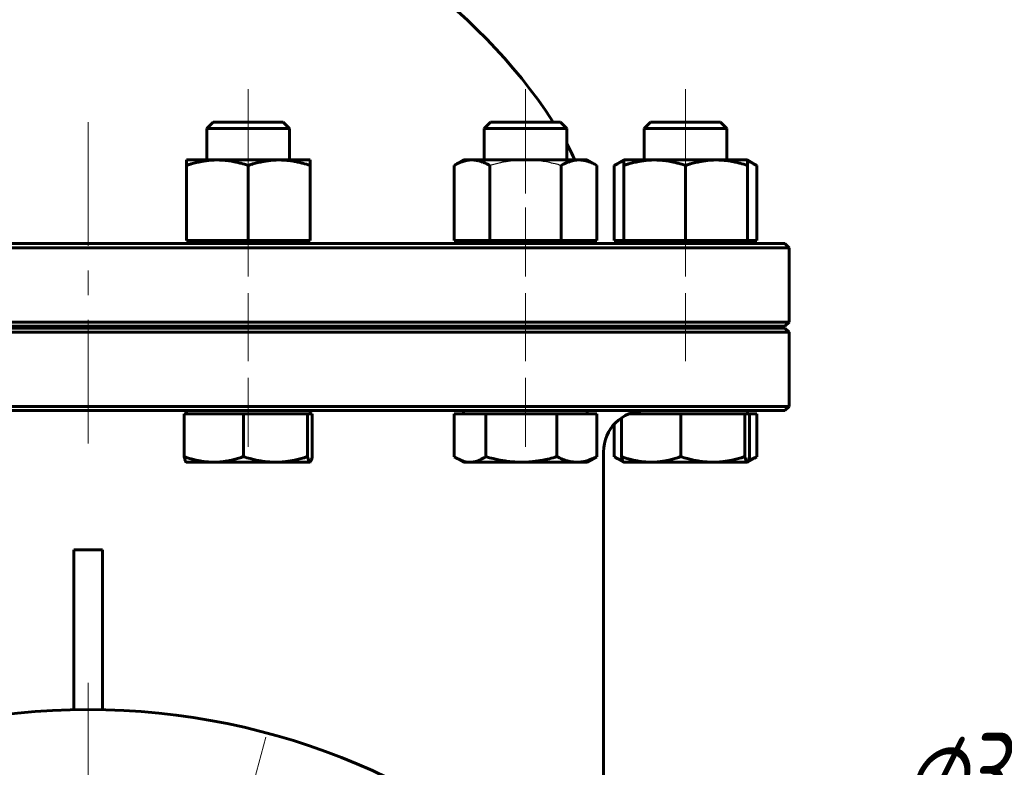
# Model space of a CAD drawing. Header units: millimetres. Extents: x 0 to 594, y 0 to 420.
# Tile 14 of 23: x 411 to 470, y 213 to 258. Entities that reach past the tile are written whole.
import ezdxf

# ---------------------------------------------------------------- set-up
doc = ezdxf.new("R2010")
doc.units = ezdxf.units.MM
for name, pattern in [('K5LT-1', [0]), ('K5LT_AXLED', [12, 7.5, -1.5, 1.5, -1.5]), ('K5LT_BASIC', [0]), ('K5LT_THIN', [0])]:
    doc.linetypes.add(name, pattern=pattern)
doc.layers.add('Системный слой', color=7, linetype='Continuous')
doc.layers.add('Системный слой (1)', color=7, linetype='Continuous', true_color=0x6c6c6c)
doc.styles.add('KDIMTEXTSTYLE', font='txt', dxfattribs={"width": 0.96, "oblique": 15, "height": 5})
doc.styles.add('KTEXTSTYLE', font='txt', dxfattribs={"width": 0.96, "height": 5})
doc.dimstyles.new('KDIMSTYLE (0.25)', dxfattribs={"dimtxt": 5, "dimasz": 1, "dimexe": 2, "dimexo": 0, "dimgap": 1, "dimtad": 1, "dimlfac": 4, "dimtxsty": 'KDIMTEXTSTYLE', "dimsah": 1, "dimcen": 0, "dimdle": 1, "dimadec": 0, "dimazin": 0, "dimtfac": 0.667, "dimtmove": 0, "dimatfit": 3, "dimfxl": 1, "dimtvp": 1, "dimtolj": 1, "dimtzin": 0, "dimarcsym": 0})

# ---------------------------------------------------------------- blocks, each defined once
blk = doc.blocks.new('U54')
at = {"layer": 'Системный слой (1)', "color": 143, "linetype": 'K5LT_BASIC', "lineweight": 60, "true_color": 0x33acca}
for start, end in [(102.83957, 146.69229), (33.30771, 77.16043)]:
    blk.add_arc((414.887, 233.733), 33.75, start, end, dxfattribs=at)
blk = doc.blocks.new('U58')
at = {"layer": 'Системный слой (1)', "color": 143, "linetype": 'K5LT_BASIC', "lineweight": 60, "true_color": 0x33acca}
for p, q in [((454.851, 231.642), (454.857, 231.642)), ((454.857, 231.642), (454.862, 231.644)), ((454.862, 231.644), (454.868, 231.646)), ((454.868, 231.646), (454.892, 231.671)), ((454.892, 231.671), (454.934, 231.757)), ((454.934, 231.757), (454.977, 231.902)), ((454.977, 231.902), (454.995, 231.977))]:
    blk.add_line(p, q, dxfattribs=at)
blk = doc.blocks.new('U61')
at = {"layer": 'Системный слой (1)', "color": 143, "linetype": 'K5LT_BASIC', "lineweight": 60, "true_color": 0x33acca}
for p, q in [((455.045, 249.826), (454.86, 249.89)), ((455.238, 249.74), (455.045, 249.826)), ((455.44, 249.632), (455.238, 249.74))]:
    blk.add_line(p, q, dxfattribs=at)
blk = doc.blocks.new('U63')
at = {"layer": 'Системный слой (1)', "color": 143, "linetype": 'K5LT_BASIC', "lineweight": 60, "true_color": 0x33acca}
for p, q in [((454.936, 231.764), (455.095, 231.822)), ((455.095, 231.822), (455.26, 231.893)), ((455.26, 231.893), (455.43, 231.977))]:
    blk.add_line(p, q, dxfattribs=at)
blk = doc.blocks.new('U64')
at = {"layer": 'Системный слой (1)', "color": 143, "linetype": 'K5LT_BASIC', "lineweight": 60, "true_color": 0x33acca}
for p, q in [((446.981, 249.74), (446.779, 249.632)), ((447.174, 249.826), (446.981, 249.74)), ((447.36, 249.89), (447.174, 249.826))]:
    blk.add_line(p, q, dxfattribs=at)
blk = doc.blocks.new('U65')
at = {"layer": 'Системный слой (1)', "color": 143, "linetype": 'K5LT_BASIC', "lineweight": 60, "true_color": 0x33acca}
for p, q in [((440.226, 252.267), (439.287, 252.267)), ((443.52, 252.267), (440.226, 252.267))]:
    blk.add_line(p, q, dxfattribs=at)
blk = doc.blocks.new('U66')
at = {"layer": 'Системный слой (1)', "color": 143, "linetype": 'K5LT_BASIC', "lineweight": 60, "true_color": 0x33acca}
for p, q in [((422.694, 252.267), (422.476, 252.267)), ((426.71, 252.267), (422.694, 252.267))]:
    blk.add_line(p, q, dxfattribs=at)
blk = doc.blocks.new('U67')
at = {"layer": 'Системный слой (1)', "color": 143, "linetype": 'K5LT_BASIC', "lineweight": 60, "true_color": 0x33acca}
for p, q in [((428.335, 231.642), (428.34, 231.642)), ((428.34, 231.642), (428.346, 231.644)), ((428.346, 231.644), (428.351, 231.646)), ((428.351, 231.646), (428.376, 231.671)), ((428.376, 231.671), (428.417, 231.757)), ((428.417, 231.757), (428.461, 231.902)), ((428.461, 231.902), (428.479, 231.977))]:
    blk.add_line(p, q, dxfattribs=at)
blk = doc.blocks.new('U68')
at = {"layer": 'Системный слой (1)', "color": 143, "linetype": 'K5LT_BASIC', "lineweight": 60, "true_color": 0x33acca}
for p, q in [((446.789, 231.977), (446.837, 231.946)), ((446.837, 231.946), (446.884, 231.917)), ((446.884, 231.917), (446.93, 231.889)), ((446.93, 231.889), (447.058, 231.821)), ((447.058, 231.821), (447.181, 231.764)), ((447.181, 231.764), (447.301, 231.718))]:
    blk.add_line(p, q, dxfattribs=at)
blk = doc.blocks.new('U72')
at = {"layer": 'Системный слой (1)', "color": 143, "linetype": 'K5LT_BASIC', "lineweight": 60, "true_color": 0x33acca}
for p, q in [((450.969, 252.267), (448.993, 252.267)), ((453.226, 252.267), (450.969, 252.267))]:
    blk.add_line(p, q, dxfattribs=at)
blk = doc.blocks.new('U75')
at = {"layer": 'Системный слой (1)', "color": 143, "linetype": 'K5LT_BASIC', "lineweight": 60, "true_color": 0x33acca}
for p, q in [((437.083, 231.977), (437.131, 231.946)), ((437.131, 231.946), (437.178, 231.917)), ((437.178, 231.917), (437.225, 231.889)), ((437.225, 231.889), (437.4, 231.797)), ((437.4, 231.797), (437.673, 231.694)), ((437.673, 231.694), (437.937, 231.646)), ((437.937, 231.646), (438.039, 231.642))]:
    blk.add_line(p, q, dxfattribs=at)
blk = doc.blocks.new('U78')
at = {"layer": 'Системный слой (1)', "color": 30, "linetype": 'K5LT_AXLED', "lineweight": 18, "true_color": 0xff8000}
blk.add_line((414.887, 174.767), (414.887, 218.642), dxfattribs=at)
blk = doc.blocks.new('U80')
at = {"layer": 'Системный слой (1)', "color": 30, "linetype": 'K5LT_AXLED', "lineweight": 18, "true_color": 0xff8000}
blk.add_line((424.431, 210.385), (425.661, 214.973), dxfattribs=at)
blk = doc.blocks.new('D3')
at = {"layer": 'Системный слой (1)'}
for points in [[(445.548, 195.264), (449.279, 198.657), (444.797, 196.345), (445.583, 196.09)], [(380.496, 150.876), (384.978, 153.188), (384.192, 153.443), (384.227, 154.269)]]:
    blk.add_hatch(color=7, dxfattribs=at).paths.add_polyline_path(points)
at = {"layer": 'Системный слой (1)', "color": 7, "linetype": 'K5LT_THIN', "lineweight": 18, "true_color": 0xffffff}
for p, q in [((449.279, 198.657), (462.205, 207.636)), ((462.205, 207.636), (479.931, 207.636)), ((380.496, 150.876), (449.279, 198.657)), ((444.797, 196.345), (449.279, 198.657)), ((449.279, 198.657), (445.548, 195.264)), ((445.583, 196.09), (444.797, 196.345)), ((445.548, 195.264), (445.583, 196.09)), ((380.496, 150.876), (384.227, 154.269)), ((384.227, 154.269), (384.192, 153.443)), ((384.192, 153.443), (384.978, 153.188)), ((384.978, 153.188), (380.496, 150.876))]:
    blk.add_line(p, q, dxfattribs=at)
blk.add_wipeout([(464.205, 208.636), (464.205, 216.018), (477.382, 216.018), (477.382, 208.636)]).dxf.layer = 'Системный слой (1)'
at = {"layer": 'Системный слой (1)', "color": 7, "char_height": 5, "attachment_point": 1, "style": 'KTEXTSTYLE'}
for s, insert in [('\\fArial|b0|c204|p34;\\H5.0;\\W1.000;\\Q15;\\fGOST Type AU|b0|i0|c204|p34;\\Q15;\\W0.960;⌀', (464.205, 215.224)), ('\\fArial|b0|c204|p34;\\H5.0;\\W1.000;\\Q15;\\fGOST Type AU|b0|i0|c204|p34;\\Q15;\\W0.960;335', (467.512, 215.224))]:
    blk.add_mtext(s, dxfattribs=dict(at, insert=insert))
blk = doc.blocks.new('KDIMARROW_01')
at = {"layer": 'Системный слой'}
blk.add_hatch(color=0, dxfattribs=at).paths.add_polyline_path([(0, 0), (-5, 0.658), (-4.5, 0), (-5, -0.658)])
at = {"layer": 'Системный слой', "color": 0, "linetype": 'K5LT_THIN', "lineweight": 18}
for p, q in [((-4.5, 0), (-5, 0.658)), ((-5, 0.658), (0, 0)), ((0, 0), (-5, -0.658)), ((-5, -0.658), (-4.5, 0))]:
    blk.add_line(p, q, dxfattribs=at)
at = {"layer": 'Системный слой (1)', "color": 0, "linetype": 'K5LT_THIN', "lineweight": 18}
blk.add_line((414.887, 174.767), (414.637, 174.767), dxfattribs=at)
blk = doc.blocks.new('D5')
at = {"layer": 'Системный слой (1)'}
for points in [[(403.286, 200.807), (400.552, 205.044), (402.096, 200.244), (402.477, 200.977)], [(429.223, 144.489), (427.678, 149.29), (427.297, 148.556), (426.488, 148.726)]]:
    blk.add_hatch(color=7, dxfattribs=at).paths.add_polyline_path(points)
at = {"layer": 'Системный слой (1)', "color": 7, "linetype": 'K5LT_THIN', "lineweight": 18, "true_color": 0xffffff}
for p, q in [((400.552, 205.044), (403.286, 200.807)), ((402.096, 200.244), (400.552, 205.044)), ((400.552, 205.044), (429.223, 144.489)), ((402.477, 200.977), (402.096, 200.244)), ((403.286, 200.807), (402.477, 200.977)), ((427.297, 148.556), (427.678, 149.29)), ((427.678, 149.29), (429.223, 144.489)), ((429.223, 144.489), (426.488, 148.726)), ((426.488, 148.726), (427.297, 148.556)), ((429.223, 144.489), (439.587, 122.6)), ((439.587, 122.6), (458.371, 122.6))]:
    blk.add_line(p, q, dxfattribs=at)
blk.add_wipeout([(441.587, 123.6), (441.587, 130.982), (455.78, 130.982), (455.78, 123.6)]).dxf.layer = 'Системный слой (1)'
at = {"layer": 'Системный слой (1)', "color": 7, "char_height": 5, "attachment_point": 1, "style": 'KTEXTSTYLE'}
for s, insert in [('\\fArial|b0|c204|p34;\\H5.0;\\W1.000;\\Q15;\\fGOST Type AU|b0|i0|c204|p34;\\Q15;\\W0.960;⌀', (441.587, 130.187)), ('\\fArial|b0|c204|p34;\\H5.0;\\W1.000;\\Q15;\\fGOST Type AU|b0|i0|c204|p34;\\Q15;\\W0.960;268', (444.894, 130.187))]:
    blk.add_mtext(s, dxfattribs=dict(at, insert=insert))
blk = doc.blocks.new('D6')
at = {"layer": 'Системный слой (1)'}
for points in [[(396.79, 183.306), (391.939, 184.685), (396.268, 182.097), (396.07, 182.9)], [(437.836, 164.848), (433.507, 167.436), (433.705, 166.633), (432.985, 166.228)]]:
    blk.add_hatch(color=7, dxfattribs=at).paths.add_polyline_path(points)
at = {"layer": 'Системный слой (1)', "color": 7, "linetype": 'K5LT_THIN', "lineweight": 18, "true_color": 0xffffff}
for p, q in [((367.466, 195.263), (345.771, 195.263)), ((391.939, 184.685), (367.466, 195.263)), ((391.939, 184.685), (396.79, 183.306)), ((396.268, 182.097), (391.939, 184.685)), ((437.836, 164.848), (391.939, 184.685)), ((396.79, 183.306), (396.07, 182.9)), ((396.07, 182.9), (396.268, 182.097)), ((433.705, 166.633), (433.507, 167.436)), ((433.507, 167.436), (437.836, 164.848)), ((432.985, 166.228), (433.705, 166.633)), ((437.836, 164.848), (432.985, 166.228))]:
    blk.add_line(p, q, dxfattribs=at)
blk.add_wipeout([(347.771, 196.263), (347.771, 203.645), (364.758, 203.645), (364.758, 196.263)]).dxf.layer = 'Системный слой (1)'
at = {"layer": 'Системный слой (1)', "color": 7, "insert": (347.771, 202.85), "char_height": 5, "attachment_point": 1, "style": 'KTEXTSTYLE'}
blk.add_mtext('\\fArial|b0|c204|p34;\\H5.0;\\W1.000;\\Q15;\\fGOST Type AU|b0|i0|c204|p34;\\Q15;\\W0.960;DN200', dxfattribs=at)

msp = doc.modelspace()

# ---------------------------------------------------------------- linework, layer by layer
at = {"layer": 'Системный слой (1)', "color": 30, "linetype": 'K5LT_AXLED', "lineweight": 18, "true_color": 0xff8000}
for p, q in [((424.593, 247.9299), (424.593, 254.2666)), ((441.4038, 247.9299), (441.4038, 254.2666)), ((451.1095, 254.2666), (451.1095, 247.9299)), ((414.8873, 232.7666), (414.8873, 253.1172)), ((424.593, 242.8916), (424.593, 247.0916)), ((441.4038, 242.8916), (441.4038, 247.0916)), ((451.1095, 247.0916), (451.1095, 242.8916)), ((424.593, 237.7666), (424.593, 241.8916)), ((441.4038, 237.7666), (441.4038, 241.8916)), ((451.1095, 241.8916), (451.1095, 237.7666)), ((424.593, 232.5666), (424.593, 236.7666)), ((441.4038, 232.5666), (441.4038, 236.7666))]:
    msp.add_line(p, q, dxfattribs=at)
at = {"layer": 'Системный слой (1)', "color": 143, "linetype": 'K5LT_BASIC', "lineweight": 60, "true_color": 0x33acca}
for p, q in [((422.4764, 252.2666), (422.093, 251.8832)), ((426.7096, 252.2666), (427.093, 251.8832)), ((439.2872, 252.2666), (438.9038, 251.8832)), ((443.5204, 252.2666), (443.9038, 251.8832)), ((448.9929, 252.2666), (448.6095, 251.8832)), ((453.2261, 252.2666), (453.6095, 251.8832)), ((422.093, 249.9666), (422.093, 251.8832)), ((422.093, 251.8832), (422.3497, 251.8832)), ((422.3497, 251.8832), (427.093, 251.8832)), ((427.093, 249.9666), (427.093, 251.8832)), ((438.9038, 249.9666), (438.9038, 251.8832)), ((438.9038, 251.8832), (440.0128, 251.8832)), ((440.0128, 251.8832), (443.9038, 251.8832)), ((443.9038, 249.9666), (443.9038, 251.8832)), ((448.6095, 249.9666), (448.6095, 251.8832)), ((448.6095, 251.8832), (450.9435, 251.8832)), ((450.9435, 251.8832), (453.6095, 251.8832)), ((453.6095, 249.9666), (453.6095, 251.8832)), ((420.843, 249.6317), (420.843, 249.9666)), ((420.843, 249.9666), (422.718, 249.9666)), ((420.843, 245.0916), (420.843, 249.6317)), ((422.718, 249.9666), (426.468, 249.9666)), ((424.593, 245.0916), (424.593, 249.6317)), ((426.468, 249.9666), (428.343, 249.9666)), ((428.343, 249.9666), (428.343, 249.6317)), ((428.343, 245.0916), (428.343, 249.6317)), ((437.6538, 249.9666), (437.0737, 249.6317)), ((437.0737, 245.0916), (437.0737, 249.6317)), ((437.6538, 249.9666), (438.1562, 249.9666)), ((438.1562, 249.9666), (441.4038, 249.9666)), ((439.2388, 245.0916), (439.2388, 249.6317)), ((441.4038, 249.9666), (444.6514, 249.9666)), ((443.5689, 245.0916), (443.5689, 249.6317)), ((444.6514, 249.9666), (445.1538, 249.9666)), ((445.1538, 249.9666), (445.7339, 249.6317)), ((445.7339, 245.0916), (445.7339, 249.6317)), ((447.3595, 249.9666), (446.7794, 249.6317)), ((446.7794, 245.0916), (446.7794, 249.6317)), ((447.3595, 249.9666), (449.2345, 249.9666)), ((447.3595, 249.6317), (447.3595, 249.9666)), ((447.3595, 245.0916), (447.3595, 249.6317)), ((449.2345, 249.9666), (452.9845, 249.9666)), ((451.1095, 245.0916), (451.1095, 249.6317)), ((452.9845, 249.9666), (454.8595, 249.9666)), ((454.8595, 249.9666), (454.8595, 249.6317)), ((454.8595, 249.9666), (455.4397, 249.6317)), ((454.8595, 245.0916), (454.8595, 249.6317)), ((455.4397, 245.0916), (455.4397, 249.6317)), ((457.1373, 244.8916), (372.6373, 244.8916)), ((420.843, 245.0916), (424.593, 245.0916)), ((421.1055, 244.8916), (421.1055, 245.0916)), ((424.593, 245.0916), (428.343, 245.0916)), ((428.0805, 244.8916), (428.0805, 245.0916)), ((437.0737, 245.0916), (439.2388, 245.0916)), ((437.9163, 244.8916), (437.9163, 245.0916)), ((439.2388, 245.0916), (443.5689, 245.0916)), ((443.5689, 245.0916), (445.7339, 245.0916)), ((444.8913, 244.8916), (444.8913, 245.0916)), ((446.7794, 245.0916), (447.3595, 245.0916)), ((447.3595, 245.0916), (451.1095, 245.0916)), ((447.622, 244.8916), (447.622, 245.0916)), ((451.1095, 245.0916), (454.8595, 245.0916)), ((454.597, 244.8916), (454.597, 245.0916)), ((454.8595, 245.0916), (455.4397, 245.0916)), ((457.1373, 244.8916), (457.3873, 244.6416)), ((372.3873, 244.6416), (457.3873, 244.6416)), ((457.3873, 240.1416), (457.3873, 244.6416)), ((457.3873, 240.1416), (372.3873, 240.1416)), ((457.1373, 239.8916), (457.3873, 240.1416)), ((372.3873, 239.5166), (457.3873, 239.5166)), ((372.6373, 239.8916), (457.1373, 239.8916)), ((457.1373, 239.7666), (372.6373, 239.7666)), ((422.093, 239.7666), (422.093, 239.8916)), ((427.093, 239.7666), (427.093, 239.8916)), ((438.9038, 239.7666), (438.9038, 239.8916)), ((443.9038, 239.7666), (443.9038, 239.8916)), ((444.8873, 239.7666), (444.8873, 239.8916)), ((448.6095, 239.7666), (448.6095, 239.8916)), ((453.6095, 239.7666), (453.6095, 239.8916)), ((457.1373, 239.7666), (457.3873, 239.5166)), ((457.3873, 235.0166), (457.3873, 239.5166)), ((457.3873, 235.0166), (372.3873, 235.0166)), ((372.6373, 234.7666), (457.1373, 234.7666)), ((420.843, 234.5666), (420.843, 234.7666)), ((428.343, 234.5666), (428.343, 234.7666)), ((437.6538, 234.5666), (437.6538, 234.7666)), ((445.1538, 234.5666), (445.1538, 234.7666)), ((454.8595, 234.5666), (454.8595, 234.7666)), ((457.1373, 234.7666), (457.3873, 235.0166)), ((420.7075, 234.5666), (422.5064, 234.5666)), ((420.7075, 234.5666), (420.7075, 231.9765)), ((422.5064, 234.5666), (424.3054, 234.5666)), ((424.3054, 234.5666), (426.2482, 234.5666)), ((424.3054, 234.5666), (424.3054, 231.9765)), ((426.2482, 234.5666), (428.1909, 234.5666)), ((428.1909, 234.5666), (428.3347, 234.5666)), ((428.1909, 234.5666), (428.1909, 231.9765)), ((428.3347, 234.5666), (428.4786, 234.5666)), ((428.4786, 234.5666), (428.4786, 231.9765)), ((437.0833, 234.5666), (437.0833, 231.9765)), ((437.0833, 234.5666), (438.0388, 234.5666)), ((438.0388, 234.5666), (438.9944, 234.5666)), ((438.9944, 234.5666), (441.1547, 234.5666)), ((438.9944, 234.5666), (438.9944, 231.9765)), ((441.1547, 234.5666), (443.315, 234.5666)), ((443.315, 234.5666), (444.5197, 234.5666)), ((443.315, 234.5666), (443.315, 231.9765)), ((444.5197, 234.5666), (445.7244, 234.5666)), ((445.7244, 234.5666), (445.7244, 231.9765)), ((447.224, 234.3288), (447.224, 231.9765)), ((447.6575, 234.5666), (449.0229, 234.5666)), ((449.0229, 234.5666), (450.8219, 234.5666)), ((450.8219, 234.5666), (450.8219, 231.9765)), ((450.8219, 234.5666), (452.7647, 234.5666)), ((452.7647, 234.5666), (454.7074, 234.5666)), ((454.7074, 234.5666), (454.7074, 231.9765)), ((454.7074, 234.5666), (454.8512, 234.5666)), ((454.8512, 234.5666), (454.9951, 234.5666)), ((454.9951, 234.5666), (454.9951, 231.9765)), ((454.9951, 234.5666), (455.4301, 234.5666)), ((455.4301, 234.5666), (455.4301, 231.9765)), ((446.789, 233.95), (446.789, 231.9765)), ((446.1373, 232.2666), (446.1373, 227.4449)), ((420.843, 231.6416), (420.8347, 231.6464)), ((422.5064, 231.6416), (420.843, 231.6416)), ((426.2482, 231.6416), (422.5064, 231.6416)), ((428.3347, 231.6416), (426.2482, 231.6416)), ((428.343, 231.6416), (428.3347, 231.6416)), ((428.343, 231.6416), (428.3513, 231.6464)), ((437.6538, 231.6416), (437.2247, 231.8893)), ((438.0388, 231.6416), (437.6538, 231.6416)), ((441.1547, 231.6416), (438.0388, 231.6416)), ((444.5197, 231.6416), (441.1547, 231.6416)), ((445.1538, 231.6416), (444.5197, 231.6416)), ((445.1538, 231.6416), (445.5829, 231.8893)), ((447.3512, 231.6464), (446.9304, 231.8893)), ((447.3595, 231.6416), (447.3512, 231.6464)), ((449.0229, 231.6416), (447.3595, 231.6416)), ((452.7647, 231.6416), (449.0229, 231.6416)), ((454.8512, 231.6416), (452.7647, 231.6416)), ((454.8595, 231.6416), (454.8512, 231.6416)), ((454.8595, 231.6416), (454.8678, 231.6464)), ((454.8678, 231.6464), (455.2886, 231.8893)), ((446.1373, 227.4449), (446.1373, 202.6405)), ((414.0123, 226.3364), (414.0123, 216.6325)), ((414.0123, 226.3364), (415.7623, 226.3364)), ((415.7623, 216.6325), (415.7623, 226.3364))]:
    msp.add_line(p, q, dxfattribs=at)
msp.add_circle((414.8873, 174.7666), 41.875, dxfattribs=at)
for centre, radius, start, end in [((437.3873, 247.2541), 7.5, 21.202555, 29.672729), ((445.6373, 245.6416), 0.75, 227.166572, 270), ((448.6373, 232.2666), 2.5, 90.000091, 180)]:
    msp.add_arc(centre, radius, start, end, dxfattribs=at)
for points, knots in [([(422.718, 249.9666), (422.6258, 249.9666), (422.4483, 249.9616), (422.178, 249.9393), (421.9229, 249.9047), (421.6531, 249.8553), (421.3708, 249.7903), (421.0927, 249.7124), (420.9124, 249.6548), (420.843, 249.6317)], [0, 0, 0, 0, 1.5318766, 2.9653804, 4.5173337, 5.7591882, 7.3597892, 9.0006567, 10, 10, 10, 10]), ([(424.593, 249.6317), (424.4423, 249.6819), (424.2123, 249.7514), (423.9441, 249.8185), (423.7775, 249.8548), (423.6388, 249.8818), (423.4956, 249.9062), (423.3033, 249.9332), (423.0771, 249.9557), (422.8702, 249.9654), (422.7507, 249.9666), (422.718, 249.9666)], [0, 0, 0, 0, 2.6025946, 4.1246254, 5.0352998, 5.7974786, 6.8183116, 7.8482642, 9.6128391, 11.3493504, 12, 12, 12, 12]), ([(426.468, 249.9666), (426.3758, 249.9666), (426.1983, 249.9616), (425.928, 249.9393), (425.6729, 249.9047), (425.4031, 249.8553), (425.1208, 249.7903), (424.8427, 249.7124), (424.6624, 249.6548), (424.593, 249.6317)], [0, 0, 0, 0, 1.5318766, 2.9653804, 4.5173337, 5.7591882, 7.3597892, 9.0006567, 10, 10, 10, 10]), ([(428.343, 249.6317), (428.1923, 249.6819), (427.9623, 249.7514), (427.6941, 249.8185), (427.5275, 249.8548), (427.3888, 249.8818), (427.2456, 249.9062), (427.0533, 249.9332), (426.8271, 249.9557), (426.6202, 249.9654), (426.5007, 249.9666), (426.468, 249.9666)], [0, 0, 0, 0, 2.6025946, 4.1246254, 5.0352998, 5.7974786, 6.8183116, 7.8482642, 9.6128391, 11.3493504, 12, 12, 12, 12]), ([(438.1562, 249.9666), (438.103, 249.9666), (438.0005, 249.9616), (437.8445, 249.9393), (437.6972, 249.9047), (437.5414, 249.8553), (437.3784, 249.7903), (437.2178, 249.7124), (437.1138, 249.6548), (437.0737, 249.6317)], [0, 0, 0, 0, 1.5318766, 2.9653804, 4.5173337, 5.7591882, 7.3597892, 9.0006567, 10, 10, 10, 10]), ([(439.2388, 249.6317), (439.1517, 249.6819), (439.019, 249.7514), (438.8641, 249.8185), (438.7679, 249.8548), (438.6878, 249.8818), (438.6052, 249.9062), (438.4941, 249.9332), (438.3635, 249.9557), (438.2441, 249.9654), (438.1751, 249.9666), (438.1562, 249.9666)], [0, 0, 0, 0, 2.6025946, 4.1246254, 5.0352998, 5.7974786, 6.8183116, 7.8482642, 9.6128391, 11.3493504, 12, 12, 12, 12]), ([(444.6514, 249.9666), (444.5982, 249.9666), (444.4957, 249.9616), (444.3396, 249.9393), (444.1924, 249.9047), (444.0366, 249.8553), (443.8736, 249.7903), (443.713, 249.7124), (443.6089, 249.6548), (443.5689, 249.6317)], [0, 0, 0, 0, 1.5318766, 2.9653804, 4.5173337, 5.7591882, 7.3597892, 9.0006567, 10, 10, 10, 10]), ([(445.7339, 249.6317), (445.6469, 249.6819), (445.5141, 249.7514), (445.3593, 249.8185), (445.2631, 249.8548), (445.183, 249.8818), (445.1004, 249.9062), (444.9893, 249.9332), (444.8587, 249.9557), (444.7393, 249.9654), (444.6703, 249.9666), (444.6514, 249.9666)], [0, 0, 0, 0, 2.6025946, 4.1246254, 5.0352998, 5.7974786, 6.8183116, 7.8482642, 9.6128391, 11.3493504, 12, 12, 12, 12]), ([(449.2345, 249.9666), (449.1423, 249.9666), (448.9648, 249.9616), (448.6945, 249.9393), (448.4394, 249.9047), (448.1696, 249.8553), (447.8873, 249.7903), (447.6092, 249.7124), (447.4289, 249.6548), (447.3595, 249.6317)], [0, 0, 0, 0, 1.5318766, 2.9653804, 4.5173337, 5.7591882, 7.3597892, 9.0006567, 10, 10, 10, 10]), ([(451.1095, 249.6317), (450.9588, 249.6819), (450.7288, 249.7514), (450.4606, 249.8185), (450.294, 249.8548), (450.1553, 249.8818), (450.0121, 249.9062), (449.8198, 249.9332), (449.5936, 249.9557), (449.3867, 249.9654), (449.2672, 249.9666), (449.2345, 249.9666)], [0, 0, 0, 0, 2.6025946, 4.1246254, 5.0352998, 5.7974786, 6.8183116, 7.8482642, 9.6128391, 11.3493504, 12, 12, 12, 12]), ([(452.9845, 249.9666), (452.8923, 249.9666), (452.7148, 249.9616), (452.4445, 249.9393), (452.1894, 249.9047), (451.9196, 249.8553), (451.6373, 249.7903), (451.3592, 249.7124), (451.1789, 249.6548), (451.1095, 249.6317)], [0, 0, 0, 0, 1.5318766, 2.9653804, 4.5173337, 5.7591882, 7.3597892, 9.0006567, 10, 10, 10, 10]), ([(454.8595, 249.6317), (454.7088, 249.6819), (454.4788, 249.7514), (454.2106, 249.8185), (454.044, 249.8548), (453.9053, 249.8818), (453.7621, 249.9062), (453.5698, 249.9332), (453.3436, 249.9557), (453.1367, 249.9654), (453.0172, 249.9666), (452.9845, 249.9666)], [0, 0, 0, 0, 2.6025946, 4.1246254, 5.0352998, 5.7974786, 6.8183116, 7.8482642, 9.6128391, 11.3493504, 12, 12, 12, 12]), ([(446.7064, 233.8538), (446.676, 233.8167), (446.6466, 233.7787), (446.5902, 233.701), (446.5631, 233.6614), (446.5113, 233.5806), (446.4865, 233.5394), (446.4394, 233.4557), (446.417, 233.4132), (446.3747, 233.3269), (446.3548, 233.2831), (446.3361, 233.2389)], [0, 0, 0, 0, 1.9040559, 1.9040559, 3.8081118, 3.8081118, 5.7121677, 5.7121677, 7.6162236, 7.6162236, 9.5202795, 9.5202795, 9.5202795, 9.5202795]), ([(420.7075, 231.9765), (420.8521, 231.9263), (421.0727, 231.8568), (421.3301, 231.7897), (421.4899, 231.7534), (421.623, 231.7264), (421.7604, 231.702), (421.9449, 231.675), (422.162, 231.6525), (422.3604, 231.6428), (422.4751, 231.6416), (422.5064, 231.6416)], [0, 0, 0, 0, 2.6025946, 4.1246254, 5.0352998, 5.7974786, 6.8183116, 7.8482642, 9.6128391, 11.3493504, 12, 12, 12, 12]), ([(420.8347, 231.6464), (420.8266, 231.6511), (420.8104, 231.6673), (420.7873, 231.7093), (420.7645, 231.7669), (420.7389, 231.8483), (420.7193, 231.925), (420.7075, 231.9765)], [0, 0, 0, 0, 1.6106982, 3.2172044, 4.5373053, 5.9790175, 8, 8, 8, 8]), ([(422.5064, 231.6416), (422.5949, 231.6416), (422.7653, 231.6467), (423.0245, 231.6689), (423.2693, 231.7035), (423.5281, 231.7529), (423.7991, 231.8179), (424.0658, 231.8958), (424.2388, 231.9534), (424.3054, 231.9765)], [0, 0, 0, 0, 1.5318766, 2.9653804, 4.5173337, 5.7591882, 7.3597892, 9.0006567, 10, 10, 10, 10]), ([(424.3054, 231.9765), (424.4453, 231.9315), (424.6845, 231.861), (424.9631, 231.7928), (425.1503, 231.7534), (425.2941, 231.7264), (425.4424, 231.702), (425.6417, 231.675), (425.8761, 231.6525), (426.0905, 231.6428), (426.2143, 231.6416), (426.2482, 231.6416)], [0, 0, 0, 0, 2.3311342, 4.1246254, 5.0352998, 5.7974786, 6.8183116, 7.8482642, 9.6128391, 11.3493504, 12, 12, 12, 12]), ([(426.2482, 231.6416), (426.3437, 231.6416), (426.5277, 231.6467), (426.8077, 231.6689), (427.072, 231.7035), (427.3515, 231.7529), (427.6441, 231.8179), (427.9322, 231.8958), (428.119, 231.9534), (428.1909, 231.9765)], [0, 0, 0, 0, 1.5318766, 2.9653804, 4.5173337, 5.7591882, 7.3597892, 9.0006567, 10, 10, 10, 10]), ([(428.1909, 231.9765), (428.2025, 231.9263), (428.2201, 231.8568), (428.2407, 231.7897), (428.2535, 231.7534), (428.2641, 231.7264), (428.2751, 231.702), (428.2898, 231.675), (428.3072, 231.6525), (428.3231, 231.6428), (428.3322, 231.6416), (428.3347, 231.6416)], [0, 0, 0, 0, 2.6025946, 4.1246254, 5.0352998, 5.7974786, 6.8183116, 7.8482642, 9.6128391, 11.3493504, 12, 12, 12, 12]), ([(438.0388, 231.6416), (438.0858, 231.6416), (438.1763, 231.6467), (438.314, 231.6689), (438.4441, 231.7035), (438.5816, 231.7529), (438.7255, 231.8179), (438.8672, 231.8958), (438.9591, 231.9534), (438.9944, 231.9765)], [0, 0, 0, 0, 1.5318766, 2.9653804, 4.5173337, 5.7591882, 7.3597892, 9.0006567, 10, 10, 10, 10]), ([(438.9944, 231.9765), (439.15, 231.9315), (439.416, 231.861), (439.7258, 231.7928), (439.934, 231.7534), (440.0938, 231.7264), (440.2588, 231.702), (440.4804, 231.675), (440.741, 231.6525), (440.9794, 231.6428), (441.1171, 231.6416), (441.1547, 231.6416)], [0, 0, 0, 0, 2.3311342, 4.1246254, 5.0352998, 5.7974786, 6.8183116, 7.8482642, 9.6128391, 11.3493504, 12, 12, 12, 12]), ([(441.1547, 231.6416), (441.261, 231.6416), (441.4655, 231.6467), (441.7769, 231.6689), (442.049, 231.7009), (442.3363, 231.7453), (442.6595, 231.8069), (443.0018, 231.8888), (443.235, 231.9534), (443.315, 231.9765)], [0, 0, 0, 0, 1.5318766, 2.9653804, 4.5173337, 5.4459308, 7.0353353, 9.0006567, 10, 10, 10, 10]), ([(443.315, 231.9765), (443.4118, 231.9263), (443.5596, 231.8568), (443.7319, 231.7897), (443.8389, 231.7534), (443.9281, 231.7264), (444.0201, 231.702), (444.1436, 231.675), (444.289, 231.6525), (444.4219, 231.6428), (444.4987, 231.6416), (444.5197, 231.6416)], [0, 0, 0, 0, 2.6025946, 4.1246254, 5.0352998, 5.7974786, 6.8183116, 7.8482642, 9.6128391, 11.3493504, 12, 12, 12, 12]), ([(444.5197, 231.6416), (444.5789, 231.6416), (444.693, 231.6467), (444.8666, 231.6689), (445.0305, 231.7035), (445.2039, 231.7529), (445.3853, 231.8179), (445.564, 231.8958), (445.6798, 231.9534), (445.7244, 231.9765)], [0, 0, 0, 0, 1.5318766, 2.9653804, 4.5173337, 5.7591882, 7.3597892, 9.0006567, 10, 10, 10, 10]), ([(447.224, 231.9765), (447.3686, 231.9263), (447.5892, 231.8568), (447.8466, 231.7897), (448.0064, 231.7534), (448.1395, 231.7264), (448.2769, 231.702), (448.4614, 231.675), (448.6785, 231.6525), (448.8769, 231.6428), (448.9916, 231.6416), (449.0229, 231.6416)], [0, 0, 0, 0, 2.6025946, 4.1246254, 5.0352998, 5.7974786, 6.8183116, 7.8482642, 9.6128391, 11.3493504, 12, 12, 12, 12]), ([(447.3512, 231.6464), (447.3431, 231.6511), (447.3269, 231.6673), (447.3038, 231.7093), (447.281, 231.7669), (447.2554, 231.8483), (447.2358, 231.925), (447.224, 231.9765)], [0, 0, 0, 0, 1.6106982, 3.2172044, 4.5373053, 5.9790175, 8, 8, 8, 8]), ([(449.0229, 231.6416), (449.1114, 231.6416), (449.2818, 231.6467), (449.541, 231.6689), (449.7858, 231.7035), (450.0446, 231.7529), (450.3156, 231.8179), (450.5823, 231.8958), (450.7553, 231.9534), (450.8219, 231.9765)], [0, 0, 0, 0, 1.5318766, 2.9653804, 4.5173337, 5.7591882, 7.3597892, 9.0006567, 10, 10, 10, 10]), ([(450.8219, 231.9765), (450.9618, 231.9315), (451.201, 231.861), (451.4796, 231.7928), (451.6669, 231.7534), (451.8106, 231.7264), (451.959, 231.702), (452.1582, 231.675), (452.3926, 231.6525), (452.607, 231.6428), (452.7308, 231.6416), (452.7647, 231.6416)], [0, 0, 0, 0, 2.3311342, 4.1246254, 5.0352998, 5.7974786, 6.8183116, 7.8482642, 9.6128391, 11.3493504, 12, 12, 12, 12]), ([(452.7647, 231.6416), (452.8602, 231.6416), (453.0442, 231.6467), (453.3242, 231.6689), (453.5885, 231.7035), (453.868, 231.7529), (454.1606, 231.8179), (454.4487, 231.8958), (454.6355, 231.9534), (454.7074, 231.9765)], [0, 0, 0, 0, 1.5318766, 2.9653804, 4.5173337, 5.7591882, 7.3597892, 9.0006567, 10, 10, 10, 10]), ([(454.7074, 231.9765), (454.719, 231.9263), (454.7366, 231.8568), (454.7572, 231.7897), (454.77, 231.7534), (454.7806, 231.7264), (454.7916, 231.702), (454.8064, 231.675), (454.8237, 231.6525), (454.8396, 231.6428), (454.8487, 231.6416), (454.8512, 231.6416)], [0, 0, 0, 0, 2.6025946, 4.1246254, 5.0352998, 5.7974786, 6.8183116, 7.8482642, 9.6128391, 11.3493504, 12, 12, 12, 12])]:
    msp.add_open_spline(points, degree=3, knots=knots, dxfattribs=at)
at = {"layer": 'Системный слой (1)', "color": 7, "linetype": 'K5LT-1'}
for points, knots in [([(441.4038, 249.9666), (441.3827, 249.9666), (441.3408, 249.9664), (441.2786, 249.9655), (441.2167, 249.964), (441.134, 249.9612), (441.0304, 249.9563), (440.8648, 249.9453), (440.6571, 249.9256), (440.4047, 249.8926), (440.1476, 249.8498), (439.8701, 249.7942), (439.5697, 249.7234), (439.3509, 249.664), (439.2388, 249.6317)], [0.87856458, 0.87856458, 0.87856458, 0.87856458, 0.90488943, 0.93121427, 0.95753912, 0.98386397, 1.03651367, 1.08916336, 1.19446275, 1.29976215, 1.40573414, 1.51170614, 1.63441765, 1.75712916, 1.75712916, 1.75712916, 1.75712916]), ([(443.5689, 249.6317), (443.4438, 249.6678), (443.1714, 249.7412), (442.7734, 249.8304), (442.4125, 249.8922), (442.106, 249.9307), (441.8954, 249.949), (441.7352, 249.9585), (441.6433, 249.9624), (441.5698, 249.9646), (441.5147, 249.9657), (441.4595, 249.9665), (441.4224, 249.9666), (441.4038, 249.9666)], [0, 0, 0, 0, 0.13693375, 0.30643696, 0.47115426, 0.58142943, 0.69170461, 0.7384196, 0.78513459, 0.80849209, 0.83184959, 0.85520708, 0.87856458, 0.87856458, 0.87856458, 0.87856458])]:
    msp.add_open_spline(points, degree=3, knots=knots, dxfattribs=at)
at = {"layer": 'Системный слой (1)', "color": 143, "linetype": 'K5LT_BASIC', "lineweight": 60, "true_color": 0x33acca}
for points in [[(445.7244, 231.9765), (445.6762, 231.945), (445.629, 231.9159), (445.5829, 231.8893)], [(455.4301, 231.9765), (455.3819, 231.945), (455.3347, 231.9159), (455.2886, 231.8893)]]:
    msp.add_open_spline(points, degree=3, dxfattribs=at)

# ---------------------------------------------------------------- block references
at = {"layer": 'Системный слой (1)'}
for name in ['U54', 'U66', 'U65', 'U72', 'U64', 'U61', 'U67', 'U75', 'U68', 'U58', 'U63', 'U78', 'U80']:
    msp.add_blockref(name, (0, 0), dxfattribs=at)

# ---------------------------------------------------------------- next in the draw order: dimensions: what is measured, and where the dimension line sits
at = {"layer": 'Системный слой (1)', "color": 7}
dim = msp.add_diameter_dim_2p(p1=(277.3221, 79.2047), p2=(552.4525, 270.3285), dimstyle='KDIMSTYLE (0.25)', override={"dimtih": 1, "dimtoh": 1, "dimpost": '\\fGOST Type AU|b0|c204|p34;\\H5.0;\\W0.960;\\Q15;<>', "dimblk1": 'KDIMARROW_01', "dimblk2": 'KDIMARROW_01', "dimclrt": 7, "dimtol": 1, "dimtp": 0, "dimtm": 0, "dimtdec": 5, "dimtmove": 1, "dimatfit": 2, "dimtolj": 1}, dxfattribs=at)
dim.commit()
dim.dimension.update_dxf_attribs({"geometry": 'D3', "text_midpoint": (464.2046, 207.6363), "dimtype": 163})

# ---------------------------------------------------------------- next in the draw order: dimensions: what is measured, and where the dimension line sits
dim = msp.add_diameter_dim_2p(p1=(357.5445, 295.8773), p2=(472.2301, 53.6559), dimstyle='KDIMSTYLE (0.25)', override={"dimtih": 1, "dimtoh": 1, "dimpost": '\\fGOST Type AU|b0|c204|p34;\\H5.0;\\W0.960;\\Q15;<>', "dimblk1": 'KDIMARROW_01', "dimblk2": 'KDIMARROW_01', "dimclrt": 7, "dimtol": 1, "dimtp": 0, "dimtm": 0, "dimtdec": 5, "dimtmove": 1, "dimatfit": 2, "dimtolj": 1}, dxfattribs=at)
dim.commit()
dim.dimension.update_dxf_attribs({"geometry": 'D5', "text_midpoint": (441.5869, 122.6), "dimtype": 163})

# ---------------------------------------------------------------- next in the draw order: dimensions: what is measured, and where the dimension line sits
dim = msp.add_diameter_dim_2p(p1=(506.6803, 135.0923), p2=(323.0943, 214.4409), dimstyle='KDIMSTYLE (0.25)', override={"dimtih": 1, "dimtoh": 1, "dimpost": '\\fGOST Type AU|b0|c204|p34;\\H5.0;\\W0.960;\\Q15;<>', "dimblk1": 'KDIMARROW_01', "dimblk2": 'KDIMARROW_01', "dimclrt": 7, "dimtol": 1, "dimtp": 0, "dimtm": 0, "dimtdec": 5, "dimtmove": 1, "dimatfit": 2, "dimtolj": 1}, dxfattribs=at)
dim.commit()
dim.dimension.update_dxf_attribs({"geometry": 'D6', "text_midpoint": (365.4658, 195.2629), "dimtype": 163})

doc.saveas('drawing.dxf')
